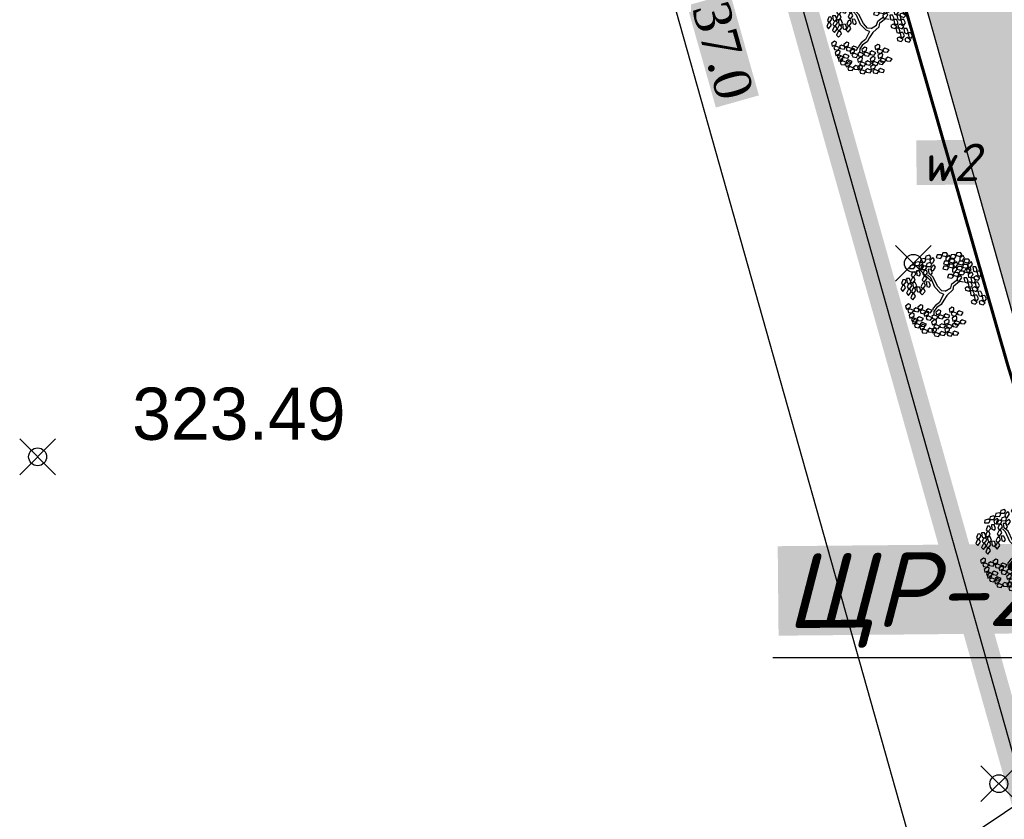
# Model space of a CAD drawing. Header units: metres. Extents: x 703615 to 712205, y 4306166 to 4311183.
# Tile 18 of 256: x 707201 to 707217, y 4306716 to 4306729. Entities that reach past the tile are written whole.
import ezdxf

# ---------------------------------------------------------------- set-up
doc = ezdxf.new("R2010")
doc.units = ezdxf.units.M
doc.header["$LTSCALE"] = 0.5
doc.header["$PDMODE"] = 35
doc.header["$PDSIZE"] = 0.3
doc.linetypes.add('JIS_09_08', pattern=[10.75, 8, -0.55, 0.55, -0.55, 0.55, -0.55])
doc.layers.add('(004) Точки рельефа', color=7, linetype='Continuous')
doc.layers.add('zelen', color=69, linetype='Continuous')
doc.layers.add('Граница УЧАСТКА', color=7, linetype='Continuous', lineweight=140)
doc.layers.add('штрих ПРОЕЗДЫ', color=7, linetype='Continuous', true_color=0x415676)
doc.styles.add('D-431', font='txt')
doc.styles.get("Standard").update_dxf_attribs({"font": 'times.ttf'})
doc.styles.add('X_ISO', font='isocpeui.ttf')
doc.linetypes.add('FENCELINE1', pattern='A,6.35,-2.54,[133,ltypeshp.shx,S=2.54,R=0,X=-2.54,Y=0],-2.54,25.4', length=36.83)
doc.dimstyles.new('300', dxfattribs={"dimscale": 0.5, "dimtxt": 1.25, "dimasz": 0.75, "dimexe": 0, "dimexo": 0, "dimgap": 0.5, "dimtad": 1, "dimdec": 1, "dimzin": 0, "dimdsep": 46, "dimtxsty": 'Standard', "dimblk": 'OBLIQUE', "dimcen": 0, "dimclrd": 256, "dimclre": 256, "dimclrt": 256, "dimadec": 1, "dimazin": 0, "dimtfac": 1, "dimtdec": 1, "dimtofl": 0, "dimtmove": 0, "dimatfit": 3, "dimfxl": 3, "dimtfill": 2, "dimtfillclr": 7, "dimtolj": 1, "dimtzin": 0, "dimlwd": 25, "dimlwe": -1, "dimarcsym": 0})

# ---------------------------------------------------------------- blocks, each defined once
blk = doc.blocks.new('z_98')
at = {"color": 92, "linetype": 'Continuous'}
for p, q in [((-219, 429), (-187, 456)), ((-187, 456), (-157, 442)), ((-1, 417), (16, 456)), ((16, 456), (48, 457)), ((48, 457), (42, 407)), ((-287, 359), (-237, 365)), ((-277, 327), (-287, 359)), ((-283, 404), (-250, 431)), ((-280, 380), (-283, 404)), ((-251, 376), (-280, 380)), ((-221, 417), (-251, 376)), ((-250, 431), (-221, 417)), ((-237, 365), (-219, 341)), ((-219, 341), (-235, 322)), ((-222, 354), (-189, 381)), ((-219, 329), (-222, 354)), ((-216, 405), (-219, 429)), ((-187, 401), (-216, 405)), ((-189, 381), (-160, 366)), ((-160, 366), (-189, 326)), ((-157, 442), (-187, 401)), ((-158, 378), (-125, 405)), ((-155, 354), (-158, 378)), ((-158, 321), (-126, 348)), ((-126, 350), (-155, 354)), ((-96, 391), (-126, 350)), ((-126, 348), (-96, 334)), ((-125, 405), (-96, 391)), ((-95, 346), (-62, 373)), ((-91, 321), (-95, 346)), ((-62, 373), (-33, 358)), ((-33, 358), (-62, 317)), ((14, 397), (-1, 417)), ((42, 407), (14, 397)), ((56, 418), (67, 445)), ((88, 379), (56, 418)), ((63, 350), (75, 377)), ((95, 311), (63, 350)), ((67, 445), (92, 442)), ((75, 377), (99, 374)), ((109, 404), (88, 379)), ((92, 442), (109, 404)), ((99, 374), (117, 336)), ((110, 404), (126, 444)), ((125, 384), (110, 404)), ((152, 395), (125, 384)), ((126, 444), (159, 445)), ((159, 445), (152, 395)), ((166, 406), (178, 433)), ((198, 367), (166, 406)), ((174, 338), (185, 365)), ((178, 433), (202, 430)), ((183, 389), (199, 428)), ((197, 369), (183, 389)), ((185, 365), (210, 362)), ((225, 380), (197, 369)), ((220, 391), (198, 367)), ((199, 428), (232, 430)), ((202, 430), (220, 391)), ((210, 362), (227, 323)), ((232, 430), (225, 380)), ((239, 390), (251, 418)), ((271, 351), (239, 390)), ((247, 323), (258, 350)), ((251, 418), (275, 415)), ((258, 350), (283, 347)), ((268, 325), (285, 364)), ((293, 376), (271, 351)), ((275, 415), (293, 376)), ((283, 347), (300, 308)), ((285, 364), (317, 366)), ((317, 366), (310, 316)), ((325, 326), (336, 354)), ((336, 354), (360, 351)), ((360, 351), (378, 312)), ((-436, 216), (-407, 231)), ((-417, 282), (-388, 296)), ((-416, 239), (-417, 282)), ((-394, 227), (-416, 239)), ((-407, 231), (-393, 182)), ((-374, 248), (-394, 227)), ((-388, 296), (-374, 248)), ((-343, 227), (-293, 234)), ((-334, 196), (-343, 227)), ((-340, 273), (-307, 300)), ((-336, 249), (-340, 273)), ((-307, 245), (-336, 249)), ((-307, 300), (-278, 286)), ((-278, 286), (-307, 245)), ((-293, 234), (-276, 210)), ((-235, 322), (-277, 327)), ((-276, 298), (-243, 325)), ((-273, 273), (-276, 298)), ((-243, 270), (-273, 273)), ((-243, 325), (-214, 310)), ((-214, 310), (-243, 270)), ((-225, 308), (-175, 314)), ((-216, 277), (-225, 308)), ((-189, 326), (-219, 329)), ((-174, 271), (-216, 277)), ((-184, 200), (-152, 227)), ((-175, 314), (-158, 290)), ((-158, 290), (-174, 271)), ((-162, 275), (-112, 282)), ((-152, 244), (-162, 275)), ((-155, 297), (-158, 321)), ((-126, 293), (-155, 297)), ((-110, 239), (-152, 244)), ((-152, 227), (-122, 213)), ((-96, 334), (-126, 293)), ((-121, 225), (-88, 252)), ((-112, 282), (-95, 258)), ((-95, 258), (-110, 239)), ((-62, 317), (-91, 321)), ((-88, 252), (-59, 237)), ((-59, 237), (-88, 196)), ((49, 283), (65, 323)), ((63, 263), (49, 283)), ((91, 274), (63, 263)), ((65, 323), (98, 324)), ((98, 324), (91, 274)), ((117, 336), (95, 311)), ((105, 285), (116, 312)), ((137, 246), (105, 285)), ((113, 217), (124, 244)), ((116, 312), (141, 309)), ((124, 244), (148, 241)), ((136, 238), (152, 277)), ((150, 218), (136, 238)), ((159, 270), (137, 246)), ((141, 309), (159, 270)), ((148, 241), (166, 202)), ((178, 228), (150, 218)), ((152, 277), (185, 278)), ((206, 299), (174, 338)), ((185, 278), (178, 228)), ((192, 239), (204, 266)), ((224, 200), (192, 239)), ((204, 266), (228, 263)), ((227, 323), (206, 299)), ((228, 263), (246, 225)), ((279, 284), (247, 323)), ((283, 305), (268, 325)), ((300, 308), (279, 284)), ((310, 316), (283, 305)), ((357, 287), (325, 326)), ((332, 258), (343, 286)), ((364, 219), (332, 258)), ((341, 203), (357, 242)), ((343, 286), (368, 283)), ((378, 312), (357, 287)), ((357, 242), (390, 243)), ((385, 244), (364, 219)), ((368, 283), (385, 244)), ((390, 243), (383, 193)), ((398, 204), (409, 231)), ((409, 231), (433, 228)), ((433, 228), (451, 189)), ((-455, 143), (-426, 157)), ((-453, 100), (-455, 143)), ((-435, 173), (-436, 216)), ((-413, 161), (-435, 173)), ((-426, 157), (-411, 109)), ((-393, 182), (-413, 161)), ((-400, 143), (-375, 187)), ((-370, 132), (-400, 143)), ((-375, 187), (-346, 186)), ((-370, 155), (-341, 170)), ((-340, 162), (-370, 132)), ((-369, 113), (-370, 155)), ((-347, 101), (-369, 113)), ((-327, 122), (-347, 101)), ((-346, 186), (-340, 162)), ((-341, 170), (-327, 122)), ((-292, 191), (-334, 196)), ((-319, 140), (-286, 166)), ((-315, 115), (-319, 140)), ((-286, 111), (-315, 115)), ((-276, 210), (-292, 191)), ((-286, 166), (-256, 152)), ((-256, 152), (-286, 111)), ((-255, 164), (-222, 191)), ((-251, 140), (-255, 164)), ((-222, 136), (-251, 140)), ((-222, 191), (-193, 177)), ((-193, 177), (-222, 136)), ((-188, 154), (-138, 161)), ((-178, 123), (-188, 154)), ((-181, 176), (-184, 200)), ((-152, 172), (-181, 176)), ((-136, 118), (-178, 123)), ((-122, 213), (-152, 172)), ((-138, 161), (-121, 137)), ((-121, 137), (-136, 118)), ((-117, 200), (-121, 225)), ((-88, 196), (-117, 200)), ((145, 178), (113, 217)), ((166, 202), (145, 178)), ((160, 102), (176, 141)), ((176, 141), (208, 142)), ((200, 171), (211, 199)), ((232, 132), (200, 171)), ((208, 142), (202, 92)), ((211, 199), (235, 195)), ((216, 103), (227, 130)), ((246, 225), (224, 200)), ((227, 130), (252, 127)), ((253, 157), (232, 132)), ((235, 195), (253, 157)), ((252, 127), (269, 89)), ((256, 180), (272, 219)), ((270, 160), (256, 180)), ((298, 170), (270, 160)), ((272, 219), (305, 220)), ((305, 220), (298, 170)), ((312, 181), (324, 208)), ((344, 142), (312, 181)), ((320, 113), (331, 141)), ((352, 74), (320, 113)), ((324, 208), (348, 205)), ((331, 141), (355, 137)), ((356, 183), (341, 203)), ((366, 167), (344, 142)), ((348, 205), (366, 167)), ((355, 137), (373, 99)), ((383, 193), (356, 183)), ((430, 165), (398, 204)), ((405, 136), (416, 163)), ((437, 97), (405, 136)), ((416, 163), (441, 160)), ((451, 189), (430, 165)), ((458, 121), (437, 97)), ((441, 160), (458, 121)), ((-474, 77), (-445, 92)), ((-472, 35), (-474, 77)), ((-451, 23), (-472, 35)), ((-432, 88), (-453, 100)), ((-430, 44), (-451, 23)), ((-445, 92), (-430, 44)), ((-438, 4), (-413, 48)), ((-408, -7), (-438, 4)), ((-411, 109), (-432, 88)), ((-413, 48), (-383, 47)), ((-378, 23), (-408, -7)), ((-389, 90), (-360, 104)), ((-388, 47), (-389, 90)), ((-366, 35), (-388, 47)), ((-383, 47), (-378, 23)), ((-345, 56), (-366, 35)), ((-360, 104), (-345, 56)), ((-353, 17), (-328, 61)), ((-323, 6), (-353, 17)), ((-328, 61), (-299, 60)), ((-293, 36), (-323, 6)), ((-322, 94), (-272, 100)), ((-312, 63), (-322, 94)), ((-270, 57), (-312, 63)), ((-299, 60), (-293, 36)), ((-272, 100), (-255, 76)), ((-255, 76), (-270, 57)), ((174, 82), (160, 102)), ((202, 92), (174, 82)), ((248, 64), (216, 103)), ((223, 35), (235, 62)), ((255, -4), (223, 35)), ((235, 62), (259, 59)), ((269, 89), (248, 64)), ((277, 21), (255, -4)), ((259, 59), (277, 21)), ((289, 39), (305, 78)), ((303, 19), (289, 39)), ((331, 29), (303, 19)), ((305, 78), (338, 79)), ((338, 79), (331, 29)), ((345, 40), (357, 67)), ((377, 1), (345, 40)), ((373, 99), (352, 74)), ((357, 67), (381, 64)), ((399, 26), (377, 1)), ((378, 59), (395, 98)), ((393, 39), (378, 59)), ((381, 64), (399, 26)), ((420, 49), (393, 39)), ((395, 98), (427, 99)), ((427, 99), (420, 49)), ((435, 60), (446, 87)), ((467, 21), (435, 60)), ((442, -8), (453, 19)), ((446, 87), (470, 84)), ((453, 19), (478, 16)), ((488, 46), (467, 21)), ((470, 84), (488, 46)), ((478, 16), (495, -22)), ((-457, -121), (-432, -100)), ((-453, -53), (-428, -32)), ((-442, -94), (-453, -53)), ((-419, -101), (-442, -94)), ((-432, -100), (-407, -144)), ((-428, -32), (-403, -76)), ((-403, -76), (-419, -101)), ((-361, -113), (-336, -93)), ((-336, -93), (-311, -137)), ((-307, -91), (-282, -70)), ((-296, -132), (-307, -91)), ((-282, -70), (-257, -114)), ((-199, -116), (-173, -95)), ((-173, -95), (-149, -139)), ((169, -52), (185, -13)), ((183, -72), (169, -52)), ((211, -62), (183, -72)), ((185, -13), (218, -12)), ((218, -12), (211, -62)), ((225, -51), (237, -24)), ((257, -90), (225, -51)), ((233, -119), (244, -91)), ((237, -24), (261, -27)), ((244, -91), (268, -95)), ((279, -65), (257, -90)), ((261, -27), (279, -65)), ((268, -95), (286, -133)), ((277, -57), (293, -18)), ((292, -77), (277, -57)), ((319, -67), (292, -77)), ((293, -18), (326, -17)), ((326, -17), (319, -67)), ((334, -56), (345, -29)), ((366, -95), (334, -56)), ((341, -124), (352, -97)), ((345, -29), (369, -32)), ((352, -97), (377, -100)), ((353, -28), (364, -1)), ((385, -67), (353, -28)), ((364, -1), (388, -4)), ((387, -70), (366, -95)), ((369, -32), (387, -70)), ((377, -100), (394, -138)), ((406, -42), (385, -67)), ((388, -4), (406, -42)), ((474, -47), (442, -8)), ((495, -22), (474, -47)), ((-447, -162), (-457, -121)), ((-423, -169), (-447, -162)), ((-407, -144), (-423, -169)), ((-410, -207), (-385, -186)), ((-400, -248), (-410, -207)), ((-407, -184), (-392, -136)), ((-375, -189), (-407, -184)), ((-392, -136), (-363, -131)), ((-385, -186), (-361, -230)), ((-352, -153), (-375, -189)), ((-366, -181), (-340, -161)), ((-355, -222), (-366, -181)), ((-363, -131), (-352, -153)), ((-350, -154), (-361, -113)), ((-332, -230), (-355, -222)), ((-327, -162), (-350, -154)), ((-340, -161), (-316, -205)), ((-316, -205), (-332, -230)), ((-311, -137), (-327, -162)), ((-315, -245), (-300, -197)), ((-311, -159), (-286, -138)), ((-301, -200), (-311, -159)), ((-277, -207), (-301, -200)), ((-300, -197), (-271, -192)), ((-273, -139), (-296, -132)), ((-286, -138), (-262, -182)), ((-260, -214), (-283, -249)), ((-262, -182), (-277, -207)), ((-257, -114), (-273, -139)), ((-271, -192), (-260, -214)), ((-261, -222), (-246, -174)), ((-229, -227), (-261, -222)), ((-260, -244), (-235, -224)), ((-246, -174), (-217, -169)), ((-235, -224), (-210, -268)), ((-206, -191), (-229, -227)), ((-217, -169), (-206, -191)), ((-203, -184), (-178, -163)), ((-193, -225), (-203, -184)), ((-188, -157), (-199, -116)), ((-169, -232), (-193, -225)), ((-165, -164), (-188, -157)), ((-178, -163), (-153, -207)), ((-153, -207), (-169, -232)), ((-149, -139), (-165, -164)), ((-153, -248), (-137, -199)), ((-137, -199), (-108, -194)), ((-98, -216), (-121, -252)), ((-108, -194), (-98, -216)), ((265, -158), (233, -119)), ((286, -133), (265, -158)), ((373, -163), (341, -124)), ((394, -138), (373, -163)), ((-415, -275), (-390, -254)), ((-405, -316), (-415, -275)), ((-381, -323), (-405, -316)), ((-376, -255), (-400, -248)), ((-390, -254), (-365, -298)), ((-365, -298), (-381, -323)), ((-361, -230), (-376, -255)), ((-365, -338), (-349, -290)), ((-332, -343), (-365, -338)), ((-349, -290), (-320, -285)), ((-309, -307), (-332, -343)), ((-320, -285), (-309, -307)), ((-319, -343), (-293, -322)), ((-283, -249), (-315, -245)), ((-314, -275), (-289, -254)), ((-303, -316), (-314, -275)), ((-280, -323), (-303, -316)), ((-293, -322), (-269, -366)), ((-289, -254), (-264, -298)), ((-264, -298), (-280, -323)), ((-264, -313), (-239, -292)), ((-254, -354), (-264, -313)), ((-249, -285), (-260, -244)), ((-226, -293), (-249, -285)), ((-239, -292), (-215, -336)), ((-215, -336), (-230, -361)), ((-210, -268), (-226, -293)), ((-214, -376), (-199, -328)), ((-206, -318), (-180, -297)), ((-195, -359), (-206, -318)), ((-201, -249), (-176, -229)), ((-190, -290), (-201, -249)), ((-199, -328), (-170, -323)), ((-167, -298), (-190, -290)), ((-180, -297), (-156, -341)), ((-176, -229), (-151, -273)), ((-170, -323), (-159, -345)), ((-151, -273), (-167, -298)), ((-155, -381), (-140, -333)), ((-121, -252), (-153, -248)), ((-140, -333), (-111, -328)), ((-117, -274), (-66, -270)), ((-108, -306), (-117, -274)), ((-111, -328), (-100, -350)), ((-66, -313), (-108, -306)), ((-66, -270), (-50, -294)), ((-50, -294), (-66, -313)), ((-56, -306), (-6, -301)), ((-48, -337), (-56, -306)), ((-6, -344), (-48, -337)), ((-7, -284), (0, -255)), ((31, -317), (-7, -284)), ((-6, -301), (10, -326)), ((10, -326), (-6, -344)), ((0, -255), (25, -254)), ((17, -362), (23, -333)), ((23, -333), (48, -332)), ((25, -254), (48, -289)), ((48, -289), (31, -317)), ((46, -302), (96, -297)), ((54, -333), (46, -302)), ((48, -332), (72, -367)), ((96, -340), (54, -333)), ((96, -297), (112, -322)), ((112, -322), (96, -340)), ((106, -334), (156, -329)), ((115, -365), (106, -334)), ((155, -311), (162, -283)), ((193, -345), (155, -311)), ((156, -329), (173, -354)), ((162, -283), (187, -282)), ((187, -282), (210, -317)), ((210, -317), (193, -345)), ((-308, -384), (-319, -343)), ((-285, -391), (-308, -384)), ((-269, -366), (-285, -391)), ((-268, -406), (-253, -358)), ((-236, -411), (-268, -406)), ((-230, -361), (-254, -354)), ((-253, -358), (-224, -353)), ((-213, -375), (-236, -411)), ((-224, -353), (-213, -375)), ((-182, -381), (-214, -376)), ((-211, -408), (-161, -403)), ((-202, -439), (-211, -408)), ((-161, -446), (-202, -439)), ((-172, -366), (-195, -359)), ((-159, -345), (-182, -381)), ((-156, -341), (-172, -366)), ((-161, -403), (-144, -428)), ((-144, -428), (-161, -446)), ((-123, -386), (-155, -381)), ((-150, -440), (-100, -435)), ((-142, -471), (-150, -440)), ((-100, -350), (-123, -386)), ((-101, -417), (-94, -388)), ((-63, -451), (-101, -417)), ((-100, -435), (-84, -460)), ((-94, -388), (-70, -388)), ((-93, -352), (-43, -348)), ((-85, -384), (-93, -352)), ((-43, -391), (-85, -384)), ((-70, -388), (-46, -423)), ((-46, -423), (-63, -451)), ((-43, -348), (-27, -372)), ((-27, -372), (-43, -391)), ((-33, -384), (18, -379)), ((-24, -416), (-33, -384)), ((18, -423), (-24, -416)), ((54, -395), (17, -362)), ((18, -379), (34, -404)), ((34, -404), (18, -423)), ((72, -367), (54, -395)), ((76, -388), (126, -383)), ((85, -419), (76, -388)), ((127, -426), (85, -419)), ((156, -372), (115, -365)), ((126, -383), (143, -408)), ((143, -408), (127, -426)), ((137, -420), (187, -415)), ((145, -451), (137, -420)), ((187, -458), (145, -451)), ((173, -354), (156, -372)), ((186, -397), (193, -368)), ((224, -430), (186, -397)), ((187, -415), (203, -439)), ((203, -439), (187, -458)), ((193, -368), (218, -367)), ((218, -367), (241, -403)), ((241, -403), (224, -430)), ((-100, -478), (-142, -471)), ((-84, -460), (-100, -478))]:
    blk.add_line(p, q, dxfattribs=at)
at = {"color": 33, "linetype": 'Continuous'}
for p, q in [((-221, 91), (-264, 116)), ((78, 71), (101, 126)), ((101, 126), (122, 159)), ((106, 58), (127, 118)), ((122, 159), (146, 174)), ((127, 118), (162, 161)), ((162, 161), (202, 174)), ((-221, 63), (-266, 93)), ((-104, 76), (-221, 91)), ((-106, 43), (-221, 63)), ((-42, 10), (-106, 43)), ((-26, 33), (-104, 76)), ((-26, -28), (-42, 10)), ((0, 0), (-26, 33)), ((0, 0), (78, 71)), ((24, -33), (68, 18)), ((68, 18), (106, 58)), ((-47, -98), (-87, -124)), ((-26, -28), (-47, -98)), ((24, -33), (-21, -121)), ((-87, -124), (-120, -204)), ((-61, -139), (-92, -217)), ((-92, -217), (-73, -257)), ((-21, -121), (-61, -139))]:
    blk.add_line(p, q, dxfattribs=at)
blk = doc.blocks.new('_Oblique')
at = {"color": 0, "linetype": 'ByBlock', "lineweight": -2}
blk.add_line((-0.5, -0.5), (0.5, 0.5), dxfattribs=at)
blk = doc.blocks.new('*D172')
at = {"transparency": 16777216}
for p, q in [((707208.93, 4306746.985), (707206.955, 4306746.428)), ((707218.979, 4306711.376), (707217.004, 4306710.819))]:
    blk.add_line(p, q, dxfattribs=at)
at = {"lineweight": 25, "transparency": 16777216}
blk.add_line((707217.004, 4306710.819), (707206.955, 4306746.428), dxfattribs=at)
at = {"layer": 'Defpoints', "color": 0, "lineweight": 50, "transparency": 16777216}
for p in [(707208.93, 4306746.985), (707206.955, 4306746.428), (707218.979, 4306711.376)]:
    blk.add_point(p, dxfattribs=at)
at = {"lineweight": 25, "transparency": 16777216, "xscale": 0.375, "yscale": 0.375, "zscale": 0.375}
for p, rotation in [((707206.955, 4306746.428), 105.7600439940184), ((707217.004, 4306710.819), 285.7600439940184)]:
    blk.add_blockref('_Oblique', p, dxfattribs=dict(at, rotation=rotation))
at = {"lineweight": 30, "transparency": 16777216, "insert": (707212.527, 4306728.778), "char_height": 0.625, "attachment_point": 5, "rotation": 285.76, "bg_fill": 1, "box_fill_scale": 1.1, "bg_fill_color": 7, "bg_fill_true_color": 16777215, "bg_fill_transparency": 0}
blk.add_mtext('\\A1;37.0', dxfattribs=at)

msp = doc.modelspace()

# ---------------------------------------------------------------- hatches: boundary and pattern name
at = {"layer": 'штрих ПРОЕЗДЫ', "lineweight": 0, "ltscale": 100, "true_color": 0x5b78a4, "transparency": 33554559}
h = msp.add_hatch(color=155, dxfattribs=at)
h.dxf.hatch_style = 1
h.paths.add_polyline_path([(707216.217, 4306739.573), (707214.587, 4306745.348), (707222.132, 4306747.477), (707223.762, 4306741.703)], flags=16)
edge = h.paths.add_edge_path()
edge.add_line((707234.356, 4306741.571), (707233.539, 4306744.469))
edge.add_line((707233.539, 4306744.469), (707233.539, 4306744.469))
edge.add_line((707233.539, 4306744.469), (707225.784, 4306742.269))
edge.add_arc((707225.649, 4306742.75), 0.5, 195.76, 285.76, ccw=False)
edge.add_line((707225.167, 4306742.614), (707223.266, 4306749.351))
edge.add_arc((707222.785, 4306749.215), 0.5, 15.76, 105.76)
edge.add_line((707222.649, 4306749.696), (707211.639, 4306746.589))
edge.add_arc((707211.775, 4306746.108), 0.5, 105.76, 195.76)
edge.add_line((707211.294, 4306745.972), (707213.195, 4306739.235))
edge.add_line((707213.195, 4306739.235), (707219.85, 4306715.649))
edge.add_arc((707220.331, 4306715.785), 0.5, 195.7987, 285.7987)
edge.add_line((707220.467, 4306715.304), (707225.09, 4306716.611))
edge.add_line((707225.09, 4306716.611), (707224.409, 4306719.016))
edge.add_line((707224.409, 4306719.016), (707222.678, 4306718.527))
edge.add_arc((707222.542, 4306719.008), 0.5, 195.7987, 285.8303, ccw=False)
edge.add_line((707222.061, 4306718.872), (707220.727, 4306723.593))
edge.add_line((707220.727, 4306723.593), (707217.304, 4306735.719))
edge.add_line((707217.304, 4306735.719), (707217.304, 4306735.719))
edge.add_line((707217.304, 4306735.719), (707217.169, 4306736.2))
edge.add_arc((707217.65, 4306736.336), 0.5, 105.76, 195.7602, ccw=False)
edge.add_line((707217.514, 4306736.817), (707234.356, 4306741.571))

# ---------------------------------------------------------------- linework, layer by layer
at = {"color": 7, "lineweight": 25}
msp.add_line((707213.372, 4306718.606), (707217.965, 4306718.606), dxfattribs=at)
at = {"color": 0, "linetype": 'ByBlock', "lineweight": 25}
msp.add_line((707209.978, 4306711.124), (707220.034, 4306717.876, 2.238), dxfattribs=at)
at = {"color": 1, "linetype": 'FENCELINE1', "lineweight": 30, "ltscale": 0.08, "elevation": 2.203}
msp.add_lwpolyline([(707233.542, 4306744.458), (707231.065, 4306753.232), (707208.93, 4306746.985), (707218.979, 4306711.376), (707241.115, 4306717.623), (707234.356, 4306741.571)], dxfattribs=at)
at = {"lineweight": 30, "elevation": 2.203}
msp.add_lwpolyline([(707217.304, 4306735.719), (707217.169, 4306736.2, -0.414214), (707217.514, 4306736.817), (707234.356, 4306741.571), (707234.75, 4306741.682, -0.423574), (707238.477, 4306739.517), (707236.306, 4306748.269, -0.404508), (707234.213, 4306744.66), (707233.539, 4306744.469), (707225.784, 4306742.269, -0.414214), (707225.167, 4306742.614), (707223.266, 4306749.351, 0.414214), (707222.649, 4306749.696), (707211.639, 4306746.589, 0.414214), (707211.294, 4306745.972), (707219.85, 4306715.65, 0.414214), (707220.467, 4306715.304), (707225.09, 4306716.611)], format="xyb", dxfattribs=at)
at = {"color": 1, "linetype": 'ByBlock', "lineweight": 60, "elevation": 2.203, "flags": 128}
msp.add_lwpolyline([(707220.407, 4306713.507), (707217.311, 4306723.499), (707213.497, 4306736.784), (707213.522, 4306737.64), (707223.449, 4306740.911), (707223.283, 4306741.986)], dxfattribs=at)
at = {"color": 0, "linetype": 'ByBlock', "lineweight": -2, "transparency": 16777216}
for p in [(707215.727, 4306725.211, 323.522), (707201.039, 4306721.968, 323.494), (707217.16, 4306716.488, 323.662)]:
    msp.add_point(p, dxfattribs=at)
at = {"layer": 'Граница УЧАСТКА', "linetype": 'JIS_09_08', "lineweight": 30, "ltscale": 1.5, "const_width": 0.5, "elevation": -321.744}
msp.add_lwpolyline([(707241.115, 4306717.623), (707231.065, 4306753.232), (707208.93, 4306746.985), (707218.979, 4306711.376)], close=True, dxfattribs=at)

# ---------------------------------------------------------------- block references
at = {"layer": 'zelen', "xscale": -0.001463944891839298, "yscale": 0.001463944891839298, "zscale": 0.001463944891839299, "rotation": 105.7600439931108}
for p in [(707214.99, 4306729.099, 2.203), (707216.233, 4306724.695, 2.203), (707217.49, 4306720.433, 2.203)]:
    msp.add_blockref('z_98', p, dxfattribs=at)

# ---------------------------------------------------------------- texts
at = {"layer": '(004) Точки рельефа', "style": 'D-431'}
msp.add_text('323.49', height=0.875, dxfattribs=at).set_placement((707202.625, 4306722.253, 323.494))
at = {"color": 5, "linetype": 'ByBlock', "ltscale": 0.5, "attachment_point": 5, "rotation": 0.542, "style": 'X_ISO', "bg_fill": 1, "box_fill_scale": 1.1, "bg_fill_color": 255, "bg_fill_transparency": 0}
for s, insert, char_height in [('{\\fISOCPEUR|b1|i1|c204|p34;w2}', (707216.334, 4306726.903, 2.203), 0.625), ('{\\fISOCPEUR|b1|i1|c204|p34;ЩР-2}', (707215.697, 4306719.57), 1.25)]:
    msp.add_mtext(s, dxfattribs=dict(at, insert=insert, char_height=char_height))

# ---------------------------------------------------------------- dimensions: what is measured, and where the dimension line sits
at = {"color": 4, "lineweight": 30}
dim = msp.add_aligned_dim(p1=(707218.979, 4306711.376, 2.203), p2=(707208.93, 4306746.985, 2.203), distance=2.052, dimstyle='300', dxfattribs=at)
dim.commit()
dim.dimension.update_dxf_attribs({"geometry": '*D172', "text_midpoint": (707212.527, 4306728.778, 2.203)})

doc.saveas('drawing.dxf')
